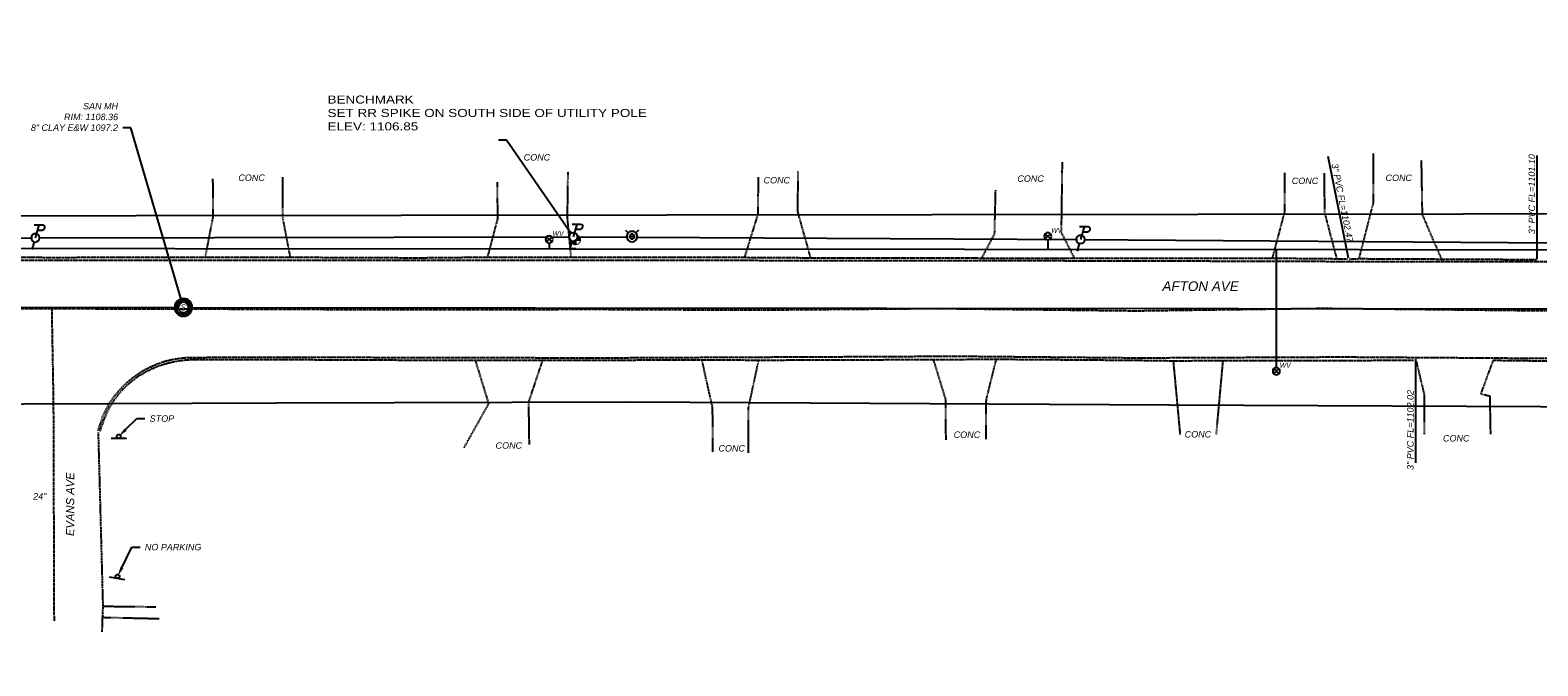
# Model space of a CAD drawing. Extents: x 193346 to 196005, y 288562 to 289022.
# Tile 7 of 12: x 195079 to 195454, y 288698 to 288856. Entities that reach past the tile are written whole.
import ezdxf
from ezdxf import colors
from ezdxf.entities.mleader import LeaderData, LeaderLine
from ezdxf.enums import TextEntityAlignment as Align
from ezdxf.math import Vec2, Vec3

# ---------------------------------------------------------------- set-up
doc = ezdxf.new("R2010")
doc.units = 0
doc.header["$MEASUREMENT"] = 0
for name, pattern in [('c_x-pv-crown', [0.060000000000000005, 0.035, -0.025]), ('c_x-pv-curb', [0.25, 0.2, -0.05]), ('c_x-pv-drive', [0.2, 0.15, -0.05]), ('c_x-pv-gen', [0.16999999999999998, 0.12, -0.05]), ('c_x-pv-walk', [0.2, 0.15, -0.05])]:
    doc.linetypes.add(name, pattern=pattern)
for name, color, linetype in [('C_P-SV-Bench', 7, 'Continuous'), ('C_P-SV-Symb-WO', 7, 'Continuous'), ('C_X-FE-Sign', 237, 'Continuous'), ('C_X-FE-Sign-Text', 237, 'Continuous'), ('C_X-PV-Crown', 252, 'c_x-pv-crown'), ('C_X-PV-Curb-Back', 251, 'c_x-pv-curb'), ('C_X-PV-Curb-Face', 252, 'c_x-pv-curb'), ('C_X-PV-Drive-Conc', 251, 'c_x-pv-drive'), ('C_X-PV-Gen-Asph', 252, 'c_x-pv-gen'), ('C_X-PV-Road-Name', 251, 'Continuous'), ('C_X-PV-Text', 251, 'Continuous'), ('C_X-PV-Walk-Conc', 251, 'c_x-pv-walk'), ('C_X-UT-Elec-Struc', 64, 'Continuous'), ('C_X-UT-Elec-Struc-WO', 7, 'Continuous'), ('C_X-UT-Gas-Line', 44, 'c_x-ut-gas-line-t'), ('C_X-UT-Misc-Line-OH', 94, 'c_x-ut-misc-line-oh-t'), ('C_X-UT-Misc-Struc-WO', 7, 'Continuous'), ('C_X-UT-San-Line', 34, 'c_x-ut-san-line-t'), ('C_X-UT-San-Struc', 34, 'Continuous'), ('C_X-UT-San-Struc-WO', 7, 'Continuous'), ('C_X-UT-San-Text', 34, 'Continuous'), ('C_X-UT-Stm-Line', 204, 'c_x-ut-stm-line-t'), ('C_X-UT-Stm-Text', 204, 'Continuous'), ('C_X-UT-Wat-Line', 154, 'c_x-ut-wat-line-t'), ('C_X-UT-Wat-Serv', 154, 'c_x-ut-wat-serv-t'), ('C_X-UT-Wat-Struc', 154, 'Continuous'), ('C_X-UT-Wat-Struc-WO', 7, 'Continuous'), ('C_X-VG-Points', 56, 'Continuous')]:
    doc.layers.add(name, color=color, linetype=linetype)
doc.styles.add('CT_P-Text', font='arial.ttf')
doc.styles.add('CT_X-Line', font='ariali.ttf')
doc.styles.add('CT_X-Symb-N', font='ARIALNI.TTF')
doc.styles.add('CT_X-Text', font='ariali.ttf')
doc.linetypes.add('c_x-ut-gas-line-t', pattern='A,0.625,-0.07,0.625,-0.07,["GAS",CT_X-Line,S=0.07,R=0,X=-0.025,Y=-0.034],-0.22', length=1.61)
doc.linetypes.add('c_x-ut-misc-line-oh-t', pattern='A,0.5,-0.07,0.5,-0.07,["UTIL-OH",CT_X-Line,S=0.07,R=0,X=-0.025,Y=-0.034],-0.4', length=1.54)
doc.linetypes.add('c_x-ut-san-line-t', pattern='A,0.625,-0.07,0.625,-0.07,["SAN",CT_X-Line,S=0.07,R=0,X=-0.025,Y=-0.034],-0.22', length=1.61)
doc.linetypes.add('c_x-ut-stm-line-t', pattern='A,0.625,-0.07,0.625,-0.07,["STM",CT_X-Line,S=0.07,R=0,X=-0.025,Y=-0.034],-0.22', length=1.61)
doc.linetypes.add('c_x-ut-wat-line-t', pattern='A,0.625,-0.07,0.625,-0.07,["WAT",CT_X-Line,S=0.07,R=0,X=-0.025,Y=-0.034],-0.23', length=1.62)
doc.linetypes.add('c_x-ut-wat-serv-t', pattern='A,0.2,-0.07,0.2,-0.07,["WS",CT_X-Line,S=0.07,R=0,X=-0.025,Y=-0.034],-0.17', length=0.71)

# ---------------------------------------------------------------- blocks, each defined once
blk = doc.blocks.new('C_X-FE-POST-SIGN')
blk.add_line((-0.09899491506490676, 0.02568449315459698), (0.09899491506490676, 0.02568449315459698))
blk.add_circle((0, -1.103284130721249e-15), 0.02568449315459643)
blk = doc.blocks.new('C_X-UT-POLE-COMB-PT')
blk.add_wipeout([(0.0007890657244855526, 0.05206151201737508), (0.008590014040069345, 0.051354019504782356), (0.017467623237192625, 0.0490500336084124), (0.02478300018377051, 0.045791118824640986), (0.03229896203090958, 0.04083871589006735), (0.03824962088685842, 0.03532690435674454), (0.043090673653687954, 0.029226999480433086), (0.047812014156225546, 0.020616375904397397), (0.05013752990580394, 0.01404463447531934), (0.05194561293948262, 0.003560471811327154), (0.05174995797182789, -0.005741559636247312), (0.049584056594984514, -0.015888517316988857), (0.046120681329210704, -0.02416415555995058), (0.041362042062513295, -0.03162601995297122), (0.03696832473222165, -0.03666560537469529), (0.02958298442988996, -0.04284706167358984), (0.02388628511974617, -0.04626520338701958), (0.01574190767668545, -0.04963079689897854), (0.006820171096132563, -0.05161888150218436), (-0.0022586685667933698, -0.05201847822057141), (-0.01045915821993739, -0.05100617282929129), (-0.020531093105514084, -0.047848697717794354), (-0.028959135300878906, -0.04327114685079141), (-0.034465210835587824, -0.039027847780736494), (-0.04096052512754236, -0.032144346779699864), (-0.04645912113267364, -0.023506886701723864), (-0.0497491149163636, -0.015363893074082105), (-0.05182142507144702, -0.00505604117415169), (-0.0516699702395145, 0.006421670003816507), (-0.04866044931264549, 0.018525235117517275), (-0.043604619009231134, 0.028454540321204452), (-0.03800536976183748, 0.035589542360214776), (-0.02966555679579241, 0.04278993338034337), (-0.02180336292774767, 0.04728252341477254), (-0.013795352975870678, 0.050206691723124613), (-0.007750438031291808, 0.051487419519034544)]).dxf.layer = 'C_X-UT-Misc-Struc-WO'
at = {"flags": 128}
blk.add_lwpolyline([(-0.05568750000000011, 6.819751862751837e-18, 0.9999999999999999), (0.05568750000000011, 0, 0.9999999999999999)], format="xyb", close=True, dxfattribs=at)
blk.add_lwpolyline([(0.02796404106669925, 0.1000276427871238), (0.0820729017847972, 0.1000276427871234, 0.2117236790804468), (0.1203854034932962, 0.1164458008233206, 0.6747694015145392), (0.1009181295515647, 0.1657007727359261), (-0.01303437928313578, 0.1657007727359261)], format="xyb", dxfattribs=at)
for points in [[(0.04696668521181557, 0.1657007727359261), (0, -1.387778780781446e-17)], [(-0.01637964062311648, -0.05322410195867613), (-0.04571854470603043, -0.1546193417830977)]]:
    blk.add_lwpolyline(points, dxfattribs=at)
blk = doc.blocks.new('C_X-UT-San-MH-48')
blk.add_wipeout([(-4.855265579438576e-06, 0.10813326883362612), (-0.028004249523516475, 0.10444707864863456), (-0.0540955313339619, 0.09363971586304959), (-0.07650062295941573, 0.07644768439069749), (-0.09369265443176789, 0.05404259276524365), (-0.10450001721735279, 0.027951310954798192), (-0.1081862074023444, -4.808330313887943e-05), (-0.10450001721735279, -0.028047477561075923), (-0.0936926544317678, -0.05413875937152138), (-0.07650062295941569, -0.0765438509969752), (-0.05409553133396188, -0.09373588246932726), (-0.028004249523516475, -0.10454324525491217), (-4.8552655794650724e-06, -0.1082294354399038), (0.027994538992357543, -0.10454324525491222), (0.05408582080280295, -0.0937358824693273), (0.0764909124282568, -0.07654385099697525), (0.09368294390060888, -0.05413875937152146), (0.10449030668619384, -0.028047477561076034), (0.10817649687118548, -4.808330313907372e-05), (0.10449030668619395, 0.027951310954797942), (0.09368294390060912, 0.05404259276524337), (0.07649091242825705, 0.07644768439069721), (0.05408582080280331, 0.09363971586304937), (0.027994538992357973, 0.1044470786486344)]).dxf.layer = 'C_X-UT-San-Struc-WO'
at = {"flags": 128}
for points in [[(-0.1126826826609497, -2.252522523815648e-05, 0.9997732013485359), (0.1126729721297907, -2.252522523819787e-05, 0.9997732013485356)], [(-0.09014711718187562, -2.763684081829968e-05, 0.9997732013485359), (0.09013740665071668, -2.763684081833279e-05, 0.9997732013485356)], [(0.06561409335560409, -5.125797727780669e-05, 0.9999999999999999), (-0.0656359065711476, -5.125797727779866e-05, 0.9999999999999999)]]:
    blk.add_lwpolyline(points, format="xyb", close=True, dxfattribs=at)
at = {"style": 'CT_X-Symb-N'}
blk.add_text('S', height=0.08, dxfattribs=at).set_placement((-0.003036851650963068, -5.125797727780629e-05), align=Align.MIDDLE_CENTER)
blk = doc.blocks.new('C_P-SV-BM-Set')
blk.add_wipeout([(0.000844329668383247, 0.0557077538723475), (0.009191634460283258, 0.05495071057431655), (0.01869100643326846, 0.05248535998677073), (0.026518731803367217, 0.048998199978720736), (0.034561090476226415, 0.04369894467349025), (0.04092851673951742, 0.03780110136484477), (0.04610862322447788, 0.03127397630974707), (0.05116063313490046, 0.022060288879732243), (0.05364902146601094, 0.01502828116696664), (0.05558373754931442, 0.0038098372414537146), (0.05537437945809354, -0.006143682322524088), (0.05305678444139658, -0.017001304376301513), (0.04935084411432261, -0.02585654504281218), (0.04425892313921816, -0.03384101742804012), (0.03955748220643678, -0.03923356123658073), (0.031654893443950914, -0.04584794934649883), (0.02555921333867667, -0.049505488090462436), (0.016844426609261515, -0.05310679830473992), (0.007297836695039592, -0.055234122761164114), (-0.002416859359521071, -0.055661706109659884), (-0.011191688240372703, -0.05457850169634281), (-0.021969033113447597, -0.051199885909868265), (-0.030987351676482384, -0.04630173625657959), (-0.036879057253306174, -0.04176124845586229), (-0.04382928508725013, -0.0343956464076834), (-0.04971298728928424, -0.025153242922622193), (-0.0532334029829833, -0.016439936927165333), (-0.05545085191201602, -0.005410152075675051), (-0.0552887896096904, 0.00687142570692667), (-0.05206849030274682, 0.019822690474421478), (-0.046658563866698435, 0.03044741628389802), (-0.040667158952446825, 0.03808213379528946), (-0.0317432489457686, 0.04578681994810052), (-0.023330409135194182, 0.050594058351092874), (-0.014761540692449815, 0.05372302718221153), (-0.008293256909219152, 0.05509345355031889)]).dxf.layer = 'C_P-SV-Symb-WO'
h = blk.add_hatch(color=256)
h.dxf.hatch_style = 1
h.paths.add_polyline_path([(0, -0.0004309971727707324), (0.06071262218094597, -0.0004309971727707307, 0.001774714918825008), (0.06071415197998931, 0, 0.4142135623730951), (0, 0.06071415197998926)])
h.paths.add_polyline_path([(0, -0.0004309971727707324), (-0.06071262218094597, -0.0004309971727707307, 0.4121358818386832), (0, -0.06071415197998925)])
for p, q in [((0, 0.06071415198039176), (0, -0.06068772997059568)), ((-0.06071262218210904, -0.0004309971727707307), (0.06078036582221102, -0.0004309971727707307))]:
    blk.add_line(p, q)
at = {"const_width": 0.012, "flags": 128}
blk.add_lwpolyline([(-0.06171264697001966, -0.0004309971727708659, 1.007008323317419), (0.06171264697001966, -0.0004309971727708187, 1.007008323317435)], format="xyb", close=True, dxfattribs=at)
blk = doc.blocks.new('C_X-UT-Wat-Valve-T')
blk.add_wipeout([(5.684355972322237e-13, 0.046085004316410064), (-0.011927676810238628, 0.044514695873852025), (-0.023042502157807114, 0.03991078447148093), (-0.0325870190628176, 0.03258701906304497), (-0.039910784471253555, 0.023042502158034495), (-0.04451469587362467, 0.011927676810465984), (-0.04608500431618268, -3.410743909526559e-13), (-0.04451469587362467, -0.011927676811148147), (-0.03991078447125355, -0.023042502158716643), (-0.03258701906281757, -0.03258701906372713), (-0.023042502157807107, -0.03991078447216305), (-0.011927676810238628, -0.04451469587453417), (5.684243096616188e-13, -0.04608500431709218), (0.011927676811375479, -0.04451469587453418), (0.023042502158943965, -0.03991078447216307), (0.032587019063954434, -0.03258701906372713), (0.03991078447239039, -0.023042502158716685), (0.04451469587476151, -0.011927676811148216), (0.04608500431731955, -3.411576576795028e-13), (0.044514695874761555, 0.011927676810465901), (0.03991078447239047, 0.023042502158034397), (0.03258701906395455, 0.03258701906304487), (0.02304250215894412, 0.039910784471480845), (0.011927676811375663, 0.044514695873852)]).dxf.layer = 'C_X-UT-Wat-Struc-WO'
for p, q in [((-0.03608454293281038, -0.03608454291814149), (0.03608454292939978, 0.03608454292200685)), ((0.03608454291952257, -0.03608454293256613), (-0.03608454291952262, 0.03608454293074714))]:
    blk.add_line(p, q)
at = {"flags": 128}
blk.add_lwpolyline([(0.05103124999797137, -3.410596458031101e-13, 0.9999999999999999), (-0.05103124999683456, -3.410533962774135e-13, 0.9999999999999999)], format="xyb", close=True, dxfattribs=at)
at = {"insert": (0.04735822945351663, 0.1178278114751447), "char_height": 0.07, "width": 0.07784075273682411, "attachment_point": 1, "style": 'CT_X-Symb-N', "bg_fill": 3, "box_fill_scale": 1.1, "bg_fill_color": 256, "bg_fill_transparency": 0}
blk.add_mtext('WV', dxfattribs=at)
blk = doc.blocks.new('C_X-UT-POLE-COMB-PTL')
blk.add_wipeout([(0.0007890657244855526, 0.05206151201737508), (0.008590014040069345, 0.051354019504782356), (0.017467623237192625, 0.0490500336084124), (0.02478300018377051, 0.045791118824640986), (0.03229896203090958, 0.04083871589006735), (0.03824962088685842, 0.03532690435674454), (0.043090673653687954, 0.029226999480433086), (0.047812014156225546, 0.020616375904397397), (0.05013752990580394, 0.01404463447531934), (0.05194561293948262, 0.003560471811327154), (0.05174995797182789, -0.005741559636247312), (0.049584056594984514, -0.015888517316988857), (0.046120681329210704, -0.02416415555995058), (0.041362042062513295, -0.03162601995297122), (0.03696832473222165, -0.03666560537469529), (0.02958298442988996, -0.04284706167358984), (0.02388628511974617, -0.04626520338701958), (0.01574190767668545, -0.04963079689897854), (0.006820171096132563, -0.05161888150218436), (-0.0022586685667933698, -0.05201847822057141), (-0.01045915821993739, -0.05100617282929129), (-0.020531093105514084, -0.047848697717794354), (-0.028959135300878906, -0.04327114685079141), (-0.034465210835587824, -0.039027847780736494), (-0.04096052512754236, -0.032144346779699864), (-0.04645912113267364, -0.023506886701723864), (-0.0497491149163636, -0.015363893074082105), (-0.05182142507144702, -0.00505604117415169), (-0.0516699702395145, 0.006421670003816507), (-0.04866044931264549, 0.018525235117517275), (-0.043604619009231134, 0.028454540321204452), (-0.03800536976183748, 0.035589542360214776), (-0.02966555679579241, 0.04278993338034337), (-0.02180336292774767, 0.04728252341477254), (-0.013795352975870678, 0.050206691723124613), (-0.007750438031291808, 0.051487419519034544)]).dxf.layer = 'C_X-UT-Elec-Struc-WO'
at = {"flags": 128}
blk.add_lwpolyline([(-0.05568750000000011, 6.819751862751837e-18, 0.9999999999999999), (0.05568750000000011, 0, 0.9999999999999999)], format="xyb", close=True, dxfattribs=at)
blk.add_lwpolyline([(0.02796404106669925, 0.1000276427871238), (0.0820729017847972, 0.1000276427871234, 0.2117236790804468), (0.1203854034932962, 0.1164458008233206, 0.6747694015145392), (0.1009181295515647, 0.1657007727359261), (-0.01303437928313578, 0.1657007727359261)], format="xyb", dxfattribs=at)
for points in [[(0.04696668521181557, 0.1657007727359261), (0, -1.387778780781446e-17)], [(-0.01637964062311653, -0.05322410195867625), (-0.04571854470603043, -0.1546193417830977), (0.03945575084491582, -0.1546193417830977)]]:
    blk.add_lwpolyline(points, dxfattribs=at)
blk = doc.blocks.new('C_X-UT-Wat-Hyd-Fire')
blk.add_wipeout([(0.00046267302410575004, 0.0599862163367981), (0.011894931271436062, 0.058796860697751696), (0.023973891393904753, 0.054989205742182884), (0.03268340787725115, 0.050302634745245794), (0.04243370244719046, 0.04240213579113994), (0.050183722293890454, 0.03286569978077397), (0.05606558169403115, 0.021335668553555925), (0.058601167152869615, 0.012824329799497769), (0.05998625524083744, 0.0004575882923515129), (0.057813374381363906, -0.016005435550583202), (0.051910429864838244, -0.03006438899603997), (0.04451975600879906, -0.04020636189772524), (0.0360348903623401, -0.047958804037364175), (0.02481710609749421, -0.05461383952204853), (0.01381132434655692, -0.0583764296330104), (0.002903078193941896, -0.059917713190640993), (-0.0069999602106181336, -0.05957819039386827), (-0.01989989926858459, -0.05659111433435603), (-0.031099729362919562, -0.05129685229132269), (-0.04087155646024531, -0.04390986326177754), (-0.04913136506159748, -0.03441902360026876), (-0.05589890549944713, -0.021768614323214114), (-0.05957437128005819, -0.0070323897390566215), (-0.05968603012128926, 0.006011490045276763), (-0.05691280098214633, 0.01896030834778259), (-0.05227042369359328, 0.029434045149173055), (-0.04477138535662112, 0.03992597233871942), (-0.03519536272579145, 0.04857825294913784), (-0.024645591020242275, 0.05469145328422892), (-0.014229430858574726, 0.058275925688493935), (-0.006964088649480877, 0.059582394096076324)]).dxf.layer = 'C_X-UT-Wat-Struc-WO'
at = {"linetype": 'Continuous', "flags": 128}
for points in [[(0.06540000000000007, -1.010890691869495e-18, 1), (-0.06539999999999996, 2.915504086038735e-17, 1)], [(0.0288270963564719, 1.191777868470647e-17, 0.9999999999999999), (-0.02882709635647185, 1.544807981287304e-17, 0.9999999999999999)]]:
    blk.add_lwpolyline(points, format="xyb", close=True, dxfattribs=at)
at = {"flags": 128}
for points in [[(0.07848885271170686, 0.07848885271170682), (0.04624478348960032, 0.04624478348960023)], [(0.07848885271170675, -0.07848885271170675), (0.04624478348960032, -0.04624478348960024)]]:
    blk.add_lwpolyline(points, dxfattribs=at)
at = {"linetype": 'Continuous'}
blk.add_circle((5.551115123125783e-17, 0), 0.00299999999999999, dxfattribs=at)

msp = doc.modelspace()

# ---------------------------------------------------------------- linework, layer by layer
at = {"layer": 'C_X-PV-Crown', "elevation": 1108.681, "flags": 128}
msp.add_lwpolyline([(195085.25471, 288709.64537), (195085.0748999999, 288764.2058100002), (195084.6716, 288787.1482600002)], dxfattribs=at)
at = {"layer": 'C_X-PV-Curb-Back', "flags": 128}
for points, elevation in [([(195407.0339199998, 288799.5213000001), (195409.5057600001, 288799.6336699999), (195453.5748999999, 288799.4166999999)], 1102.709), ([(195442.7987099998, 288774.3969700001), (195454.27899, 288774.26009), (195482.2318099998, 288774.0171500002), (195496.8473899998, 288774.09247), (195539.2653199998, 288774.06128), (195540.6415800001, 288774.12366), (195559.15692, 288773.96117)], 1101.71)]:
    msp.add_lwpolyline(points, dxfattribs=dict(at, elevation=elevation))
at = {"layer": 'C_X-PV-Drive-Conc', "flags": 128}
for points, elevation in [([(195409.5057600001, 288799.6336699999), (195413.0431400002, 288813.3293900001), (195413.1036399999, 288825.7785200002)], 1102.576), ([(195430.3756849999, 288798.9491700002), (195430.024976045, 288799.5326456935), (195425.2538332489, 288810.5585766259), (195425.019301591, 288824.1172727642)], 1110.776), ([(195122.7895499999, 288799.97487), (195124.6997500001, 288809.8733399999), (195124.6788900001, 288819.5728500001)], 1108.026), ([(195143.9177899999, 288799.9872300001), (195142.0258399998, 288809.86772), (195142.02226, 288819.8676200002)], 1107.658), ([(195256.8229100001, 288799.9587900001), (195260.1431700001, 288810.6404200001), (195260.2533100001, 288819.8439500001)], 1105.683), ([(195273.2142400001, 288799.8539399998), (195269.9960500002, 288811.39738), (195270.1329999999, 288821.35996)], 1105.41), ([(195388.0021899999, 288799.7617000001), (195391.04312, 288811.2582700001), (195391.0584999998, 288820.9750700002)], 1103.013), ([(195403.99762, 288799.61356), (195400.9862199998, 288811.0864900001), (195400.8866300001, 288820.8762599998)], 1102.798), ([(195192.95744, 288800.0162800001), (195195.4726800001, 288809.5611800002), (195195.35476, 288818.66237)], 1106.681), ([(195315.7659299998, 288799.7759400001), (195318.93114, 288805.7883000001), (195319.1973000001, 288816.7250100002)], 1104.434), ([(195189.82711, 288774.4427899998), (195193.14934, 288763.6028300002), (195187.0132400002, 288752.6711299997)], 1106.84), ([(195206.5658100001, 288774.4478000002), (195203.0746399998, 288763.9937399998), (195203.2307799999, 288753.4877499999)], 1106.618), ([(195246.1015499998, 288774.5214499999), (195248.7660699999, 288762.6090700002), (195248.8136399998, 288751.5319499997)], 1105.957), ([(195260.23948, 288774.4331700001), (195257.7101500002, 288762.71679), (195257.7197799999, 288751.4117299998)], 1105.86), ([(195303.66763, 288774.5799199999), (195306.7060799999, 288764.6763300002), (195306.7690699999, 288754.6384100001)], 1104.957), ([(195319.27464, 288774.6577599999), (195316.7849900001, 288764.5777699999), (195316.7615100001, 288754.72848)], 1104.77), ([(195375.6337299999, 288774.3289600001), (195373.9553999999, 288755.90276)], 1103.511), ([(195442.7987099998, 288774.3969700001), (195439.7413300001, 288766.10519), (195441.9655900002, 288765.5246899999), (195442.14084, 288755.9397999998)], 1101.71), ([(195363.3054300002, 288774.26688), (195364.9981300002, 288755.9308000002)], 1103.881), ([(195423.6998399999, 288774.1647199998), (195425.6396599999, 288765.9709299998), (195425.6508999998, 288756.0501100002)], 1102.239)]:
    msp.add_lwpolyline(points, dxfattribs=dict(at, elevation=elevation))
at = {"layer": 'C_X-PV-Gen-Asph', "elevation": 1108.511, "flags": 128}
msp.add_lwpolyline([(195097.1549, 288706.90332), (195097.2490300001, 288710.5536400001), (195097.3810700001, 288713.30106), (195096.2233899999, 288756.4276200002)], dxfattribs=at)
at = {"layer": 'C_X-PV-Walk-Conc', "flags": 128}
for points, elevation in [([(195097.3810700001, 288713.30106), (195110.4869900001, 288713.1632699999)], 1108.513), ([(195097.2490300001, 288710.5536400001), (195111.2878, 288710.2276400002)], 1108.517)]:
    msp.add_lwpolyline(points, dxfattribs=dict(at, elevation=elevation))
at = {"layer": 'C_X-UT-Gas-Line', "flags": 128}
for points in [[(193872.9813600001, 288811.1106599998), (194024.7155499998, 288811.9357799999), (194150.4412199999, 288811.3118199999), (194253.6577099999, 288811.8770599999), (194370.59448, 288811.1209), (194544.7080800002, 288810.4863800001), (194721.0413799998, 288810.0355199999), (194834.53192, 288810.07271), (194973.5877700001, 288810.1608899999), (195633.2283063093, 288811.0373680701), (195647.0287819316, 288805.64517273)], [(193892.0732399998, 288745.8437700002), (193892.0440099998, 288761.9389300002), (193898.7453600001, 288770.7106599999), (193940.4975399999, 288770.4015000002), (194025.3635100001, 288770.8173400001), (194150.4538599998, 288770.22059), (194259.5597000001, 288767.4290299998), (194617.7891199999, 288765.21685), (194719.0065700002, 288763.6208000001), (194831.9516099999, 288764.4086000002), (194999.9391899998, 288764.7918799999), (195056.5630100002, 288763.4963799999), (195140.4280400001, 288763.7924500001), (195228.23434, 288764.0676699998), (195362.4066499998, 288763.3073200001), (195639.0843930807, 288762.04480473), (195663.499387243, 288762.3909391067), (195825.8685754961, 288763.5788636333)]]:
    msp.add_lwpolyline(points, dxfattribs=at)
at = {"layer": 'C_X-UT-Misc-Line-OH', "flags": 128}
msp.add_lwpolyline([(193923.3581, 288805.54353), (194046.34045, 288805.0431), (194176.65744, 288805.29294), (194301.68098, 288805.42249), (194427.93863, 288805.68405), (194555.09932, 288805.12531), (194692.89235, 288804.52249), (194827.27867, 288804.29062), (194956.77096, 288803.45494), (195080.5061, 288804.8016799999), (195214.20519, 288805.03551), (195340.27471, 288804.41586), (195470.15505, 288803.45803), (195595.33615, 288803.7000899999)], dxfattribs=at)
at = {"layer": 'C_X-UT-San-Line', "flags": 128}
msp.add_lwpolyline([(193518.03533, 288803.41381), (193898.19877, 288788.66575), (194217.38638, 288787.03252), (194516.92292, 288788.02443), (194817.37464, 288787.63751), (195117.33613, 288787.5311), (195466.96792, 288787.1471599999), (195799.04973, 288796.77017)], dxfattribs=at)
at = {"layer": 'C_X-UT-Stm-Line'}
for p, q in [((195401.7478553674, 288825.1131762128, 1102.473), (195406.76765, 288799.86371, 1102.473)), ((195453.70276, 288825.2286882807, 1101.099), (195453.70276, 288799.48507, 1101.099)), ((195423.5142, 288774.65607, 1102.017), (195423.5142, 288748.9124517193, 1102.017))]:
    msp.add_line(p, q, dxfattribs=at)
at = {"layer": 'C_X-UT-Wat-Line', "flags": 128}
msp.add_lwpolyline([(193741.3231392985, 288803.3139056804), (195802.0730191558, 288801.6066614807)], dxfattribs=at)
at = {"layer": 'C_X-UT-Wat-Serv'}
for p, q in [((195208.23669, 288804.4091999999), (195208.2347757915, 288802.098631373)), ((195332.1382, 288805.18045), (195332.1355618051, 288801.9959848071)), ((195388.93715, 288771.6821299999), (195388.9622247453, 288801.9489063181))]:
    msp.add_line(p, q, dxfattribs=at)

# ---------------------------------------------------------------- block references
at = {"layer": 'C_X-FE-Sign'}
for p, xscale, yscale, zscale, rotation in [((195101.26217, 288755.47645), 19.4669989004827, 19.4669989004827, 19.4669989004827, 180), ((195100.95569, 288720.69828), 19.46699890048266, 19.46699890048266, 19.46699890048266, 169.5043627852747)]:
    msp.add_blockref('C_X-FE-POST-SIGN', p, dxfattribs=dict(at, xscale=xscale, yscale=yscale, zscale=zscale, rotation=rotation))

# ---------------------------------------------------------------- texts
at = {"layer": 'C_X-PV-Road-Name', "style": 'CT_X-Text'}
for s, height, rotation, p in [('AFTON AVE', 2.4, 359.9525328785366, (195370.1177708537, 288790.8647190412)), ('EVANS AVE', 2, 89.95253287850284, (195090.784406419, 288738.6417161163))]:
    msp.add_text(s, height=height, rotation=rotation, dxfattribs=at).set_placement(p, align=Align.BOTTOM_CENTER)
at = {"layer": 'C_X-PV-Text', "style": 'CT_X-Text'}
for p in [(195205.1844017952, 288824.7951989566), (195134.2691466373, 288819.727136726), (195264.8059161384, 288819.1080696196), (195327.8635534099, 288819.50903442), (195396.0620752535, 288818.9475877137), (195419.370908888, 288819.6955878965), (195312.0472789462, 288755.9045450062), (195369.4485565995, 288756.0022486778), (195433.6384464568, 288755.0105748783), (195198.1939839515, 288753.2247098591), (195253.5880539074, 288752.5146894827)]:
    msp.add_text('CONC', height=1.6, dxfattribs=at).set_placement(p, align=Align.MIDDLE)
at = {"layer": 'C_X-UT-Stm-Text', "style": 'CT_X-Text'}
for s, rotation, p in [('3" PVC FL=1101.10', 90, (195453.70276, 288815.6485290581, 2213.065)), ('3" PVC FL=1102.47', 281.2442449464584, (195404.1092168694, 288813.2355752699, 2214.438999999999)), ('3" PVC FL=1102.02', 90, (195423.5141999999, 288757.081007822, 2213.983))]:
    msp.add_text(s, height=1.6, rotation=rotation, dxfattribs=at).set_placement(p, align=Align.BOTTOM_CENTER)
at = {"layer": 'C_X-VG-Points', "insert": (195079.9871479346, 288740.5997899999), "char_height": 1.6, "attachment_point": 4, "style": 'CT_X-Text'}
msp.add_mtext('{\\C256;24" }', dxfattribs=at)

# ---------------------------------------------------------------- leaders
at = {"layer": 'C_P-SV-Bench'}
ml = msp.add_multileader_mtext('Standard', dxfattribs=at)
ml.set_content('{\\W1.2;BENCHMARK\\PSET RR SPIKE ON SOUTH SIDE OF UTILITY POLE\\PELEV: 1106.85}', color=256, style='CT_P-Text')
ml.set_leader_properties(color=256)
ml.build(insert=Vec2(0, 0))
ml.multileader.update_dxf_attribs({"has_text_frame": 1, "text_right_attachment_type": 3, "dogleg_length": 0.1, "arrow_head_size": 2.4, "scale": 20})
ctx = ml.context
ctx.base_point, ctx.scale, ctx.char_height, ctx.arrow_head_size, ctx.landing_gap_size, ctx.plane_origin = Vec3(195151.9401225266, 288839.1299633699), 20, 2, 2.4, 1.2, Vec3(195214.76143, 288804.34515)
ctx.right_attachment = 3
notes = []
notes.append((ctx, [(0, (1, 1, 0), (195197.649263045, 288829.016730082), (-1, 0), 2, [(0, [(195214.76143, 288804.34515)], 0, [])])]))
ctx.mtext.insert, ctx.mtext.width, ctx.mtext.flow_direction = Vec3(195153.1401225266, 288840.1470165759), 42.5806323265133, 5
ml = msp.add_multileader_mtext('Standard', dxfattribs=at)
ml.set_content('{\\W1.2;BENCHMARK\\PSET SOUTH BOLT ON TOP FLANGE OF HYDRANT\\PELEV: 1112.23}', color=256, style='CT_P-Text')
ml.set_leader_properties(color=256)
ml.build(insert=Vec2(0, 0))
ml.multileader.update_dxf_attribs({"has_text_frame": 1, "text_right_attachment_type": 3, "dogleg_length": 0.1, "arrow_head_size": 2.4, "scale": 20})
ctx = ml.context
ctx.base_point, ctx.scale, ctx.char_height, ctx.arrow_head_size, ctx.landing_gap_size, ctx.plane_origin = Vec3(194461.2479854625, 288836.8660780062), 20, 2, 2.4, 1.2, Vec3(194524.9051, 288806.54642)
ctx.right_attachment = 3
notes.append((ctx, [(0, (1, 1, 0), (194508.0114233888, 288826.7528447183), (-1, 0), 2, [(0, [(194524.9051, 288806.54642)], 0, [])])]))
ctx.mtext.insert, ctx.mtext.width, ctx.mtext.flow_direction = Vec3(194462.4479854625, 288837.8838133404), 46.17842994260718, 5
at = {"layer": 'C_X-FE-Sign-Text'}
ml = msp.add_multileader_mtext('Standard', dxfattribs=at)
ml.set_content('STOP', color=256, style='CT_X-Text')
ml.set_leader_properties(color=256)
ml.build(insert=Vec2(0, 0))
ml.multileader.update_dxf_attribs({"text_right_attachment_type": 3, "dogleg_length": 0.1, "arrow_head_size": 2.4, "scale": 20})
ctx = ml.context
ctx.base_point, ctx.scale, ctx.char_height, ctx.arrow_head_size, ctx.landing_gap_size, ctx.plane_origin = Vec3(195107.7467980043, 288759.9014126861), 20, 1.6, 2.4, 1.2, Vec3(195101.26217, 288755.47645)
ctx.right_attachment = 3
notes.append((ctx, [(0, (1, 1, 0), (195105.7467980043, 288759.9014126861), (1, 0), 2, [(0, [(195101.26217, 288755.47645)], 0, [])])]))
ctx.mtext.insert, ctx.mtext.flow_direction = Vec3(195108.9467980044, 288760.7150552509), 5
ml = msp.add_multileader_mtext('Standard', dxfattribs=at)
ml.set_content('NO PARKING', color=256, style='CT_X-Text')
ml.set_leader_properties(color=256)
ml.build(insert=Vec2(0, 0))
ml.multileader.update_dxf_attribs({"text_right_attachment_type": 3, "dogleg_length": 0.1, "arrow_head_size": 2.4, "scale": 20})
ctx = ml.context
ctx.base_point, ctx.scale, ctx.char_height, ctx.arrow_head_size, ctx.landing_gap_size, ctx.plane_origin = Vec3(195106.548099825, 288727.9737032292), 20, 1.6, 2.4, 1.2, Vec3(195102.4304816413, 288721.1971138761)
ctx.right_attachment = 3
notes.append((ctx, [(0, (1, 1, 0), (195104.548099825, 288727.9737032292), (1, 0), 2, [(0, [(195100.95569, 288720.69828)], 0, [])])]))
ctx.mtext.insert, ctx.mtext.flow_direction = Vec3(195107.748099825, 288728.787345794), 5
at = {"layer": 'C_X-UT-San-Text'}
ml = msp.add_multileader_mtext('Standard', dxfattribs=at)
ml.set_content('SAN MH\\PRIM: 1108.36\\P8" CLAY E&W 1097.2', color=256, style='CT_X-Text')
ml.set_leader_properties(color=256)
ml.build(insert=Vec2(0, 0))
ml.multileader.update_dxf_attribs({"text_right_attachment_type": 3, "dogleg_length": 0.1, "arrow_head_size": 2.4, "scale": 20})
ctx = ml.context
ctx.base_point, ctx.scale, ctx.char_height, ctx.arrow_head_size, ctx.landing_gap_size, ctx.plane_origin = Vec3(195078.3711246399, 288837.4745178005), 20, 1.6, 2.4, 1.2, Vec3(195117.3360351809, 288787.5301609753)
ctx.right_attachment, ctx.text_align_type = 3, 2
notes.append((ctx, [(1, (1, 1, 0), (195104.2838122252, 288832.0800657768), (-1, 0), 2, [(0, [(195117.3360351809, 288787.5301609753)], 0, [])])]))
ctx.mtext.insert, ctx.mtext.alignment, ctx.mtext.flow_direction = Vec3(195101.0838122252, 288838.2936173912), 3, 5
at = {"layer": 'C_X-UT-Stm-Text'}
ml = msp.add_multileader_mtext('Standard', dxfattribs=at)
ml.set_content('STM CB\\PRIM: 1090.56\\P12" RCP N&S 1087.7 (TO DEBRIS)\\P12" CMP SW 1087.7', color=256, style='CT_X-Text')
ml.set_leader_properties(color=256)
ml.build(insert=Vec2(0, 0))
ml.multileader.update_dxf_attribs({"text_right_attachment_type": 3, "dogleg_length": 0.1, "arrow_head_size": 2.4, "scale": 20})
ctx = ml.context
ctx.base_point, ctx.scale, ctx.char_height, ctx.arrow_head_size, ctx.landing_gap_size, ctx.plane_origin = Vec3(195741.9666081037, 288855.5312389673), 20, 1.6, 2.4, 1.2, Vec3(195788.2948, 288829.99815)
ctx.right_attachment, ctx.text_align_type = 3, 2
notes.append((ctx, [(1, (1, 1, 0), (195767.4176312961, 288844.7488833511), (-1, 0), 2, [(0, [(195788.2948, 288829.99815)], 0, [])])]))
ctx.mtext.insert, ctx.mtext.width, ctx.mtext.defined_height, ctx.mtext.alignment, ctx.mtext.flow_direction = Vec3(195764.2176312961, 288856.3454272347), 25.06836699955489, 10.30507405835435, 3, 5
ml = msp.add_multileader_mtext('Standard', dxfattribs=at)
ml.set_content('STM CI (DBL)\\PRIM: 1091.22\\PFULL OF DEBRIS NO VISIBLE PIPES', color=256, style='CT_X-Text')
ml.set_leader_properties(color=256)
ml.build(insert=Vec2(0, 0))
ml.multileader.update_dxf_attribs({"text_right_attachment_type": 3, "dogleg_length": 0.1, "arrow_head_size": 2.4, "scale": 20})
ctx = ml.context
ctx.base_point, ctx.scale, ctx.char_height, ctx.arrow_head_size, ctx.landing_gap_size, ctx.plane_origin = Vec3(195761.8277830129, 288706.5865047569), 20, 1.6, 2.4, 1.2, Vec3(195799.27489, 288711.6206199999)
ctx.right_attachment, ctx.text_align_type = 3, 2
notes.append((ctx, [(1, (1, 1, 0), (195785.7562959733, 288698.4981009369), (-1, 0), 2, [(0, [(195799.27489, 288711.6206199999)], 0, [])])]))
ctx.mtext.insert, ctx.mtext.width, ctx.mtext.alignment, ctx.mtext.flow_direction = Vec3(195782.5562959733, 288707.4001473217), 20.82126366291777, 3, 5
for ctx, leaders in notes:
    for number, flags, end, landing, length, lines in leaders:
        leader = LeaderData()
        leader.index, (leader.has_last_leader_line, leader.has_dogleg_vector, leader.attachment_direction) = number, flags
        leader.last_leader_point, leader.dogleg_vector, leader.dogleg_length = Vec3(end), Vec3(landing), length
        for number, points, colour, breaks in lines:
            line = LeaderLine()
            line.index, line.vertices, line.color, line.breaks = number, Vec3.list(points), colors.encode_raw_color(colour), breaks
            leader.lines.append(line)
        ctx.leaders.append(leader)

# ---------------------------------------------------------------- next in the draw order: block references
at = {"layer": 'C_P-SV-Bench', "xscale": 20.11420065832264, "yscale": 20.11420065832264, "zscale": 20.11420065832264}
msp.add_blockref('C_P-SV-BM-Set', (195214.76143, 288804.34515), dxfattribs=at)
at = {"layer": 'C_X-UT-Elec-Struc', "xscale": 18.73126203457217, "yscale": 18.73126203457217, "zscale": 18.73126203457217}
for p in [(195080.5061, 288804.8016799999), (195340.27471, 288804.41586)]:
    msp.add_blockref('C_X-UT-POLE-COMB-PT', p, dxfattribs=at)
at = {"layer": 'C_X-UT-San-Struc', "xscale": 19.52912228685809, "yscale": 19.52912228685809, "zscale": 19.52912228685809, "rotation": 8.537736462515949e-07}
msp.add_blockref('C_X-UT-San-MH-48', (195117.33613, 288787.5311), dxfattribs=at)
at = {"layer": 'C_X-UT-Wat-Struc', "xscale": 20.38506035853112, "yscale": 20.38506035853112, "zscale": 20.38506035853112, "rotation": 90}
msp.add_blockref('C_X-UT-Wat-Hyd-Fire', (195228.81547, 288805.12771), dxfattribs=at)
at = {"layer": 'C_X-UT-Wat-Struc', "xscale": 17.76629559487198, "yscale": 17.76629559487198, "zscale": 17.76629559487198}
for p in [(195332.1382, 288805.18045), (195388.93715, 288771.6821299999)]:
    msp.add_blockref('C_X-UT-Wat-Valve-T', p, dxfattribs=at)

# ---------------------------------------------------------------- next in the draw order: linework, layer by layer
at = {"layer": 'C_X-PV-Crown', "elevation": 1091.338, "flags": 128}
msp.add_lwpolyline([(195817.36013, 288787.5928299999), (195728.59636, 288786.33565), (195683.12708, 288786.25501), (195635.67551, 288786.5384899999), (195590.26658, 288786.24077), (195540.88984, 288786.3366599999), (195496.30085, 288786.51709), (195451.24483, 288786.67755), (195400.59061, 288787.2306), (195354.04688, 288786.59824), (195304.58188, 288787.1776299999), (195258.53387, 288786.79562), (195219.01537, 288786.97513), (195174.97464, 288786.87637), (195129.70928, 288787.03653), (195084.6716, 288787.1482600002), (195044.75145, 288787.1676899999), (194998.84679, 288787.16472), (194950.22397, 288787.23116), (194906.01071, 288787.1927), (194858.31907, 288787.38157), (194811.78713, 288787.36424), (194765.01748, 288787.1722099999), (194720.69787, 288787.0872299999), (194677.80404, 288787.3561099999), (194631.1713, 288787.25134), (194582.64102, 288787.67901), (194537.3146, 288787.69195), (194493.4219, 288787.46333), (194451.2087, 288787.64921), (194404.60605, 288787.53164), (194354.48736, 288787.19825), (194305.74227, 288787.52287), (194269.43457, 288787.37333), (194213.80532, 288787.64447), (194176.47115, 288787.79799), (194132.78638, 288787.7532299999), (194092.50827, 288787.94954), (194040.95568, 288788.02052), (193992.32082, 288787.86899), (193943.58746, 288788.16829), (193876.7801199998, 288787.5746299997), (193826.57391, 288787.91805)], dxfattribs=at)
at = {"layer": 'C_X-PV-Curb-Back', "elevation": 1112.142, "flags": 128}
msp.add_lwpolyline([(194795.1075999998, 288800.0149599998), (194801.3805999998, 288799.9543300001), (194823.9257299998, 288799.9715299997), (194862.7302199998, 288799.8982100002), (194879.3935599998, 288799.9547999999), (194906.2457599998, 288800.1084500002), (194933.9366600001, 288799.9135699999), (194948.3972299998, 288800.1273400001), (194993.0282700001, 288799.8017600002), (195000.0803200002, 288799.8267999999), (195015.1920099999, 288799.9426099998), (195045.38246, 288799.8909800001), (195057.3168700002, 288799.8759900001), (195073.5926899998, 288799.9846200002), (195083.62579, 288799.94997), (195122.7895499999, 288799.97487), (195143.9177899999, 288799.9872300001), (195175.66139, 288799.8505500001), (195192.95744, 288800.0162800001), (195213.7025299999, 288799.9646800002), (195256.8229100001, 288799.9587900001), (195273.2142400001, 288799.8539399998), (195310.2327899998, 288799.84516), (195315.7659299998, 288799.7759400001), (195338.8234799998, 288799.7077699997), (195354.4830899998, 288799.7740500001), (195388.0021899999, 288799.7617000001), (195403.99762, 288799.61356), (195406.5998499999, 288799.6064300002)], dxfattribs=at)
at = {"layer": 'C_X-PV-Curb-Back', "elevation": 1108.283, "flags": 128}
msp.add_lwpolyline([(195096.60776, 288756.73899), (195097.7490499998, 288759.9847999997, -0.2179081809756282), (195111.409, 288773.0696, -0.08126213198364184), (195120.0510100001, 288774.57638), (195129.6569099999, 288774.6203999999), (195173.85555, 288774.4406900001), (195189.82711, 288774.4427899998), (195206.5658100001, 288774.4478000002), (195221.1153600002, 288774.4186200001), (195246.1015499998, 288774.5214499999), (195260.23948, 288774.4331700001), (195303.66763, 288774.5799199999), (195319.27464, 288774.6577599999), (195354.4572299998, 288774.39279), (195363.3054300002, 288774.26688), (195375.6337299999, 288774.3289600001), (195405.10586, 288774.3340099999), (195422.9996699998, 288774.4246199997)], format="xyb", dxfattribs=at)
at = {"layer": 'C_X-PV-Curb-Face', "elevation": 1108.387, "flags": 128}
msp.add_lwpolyline([(195096.14169, 288756.8296300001), (195097.22383, 288760.1831200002, -0.2109781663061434), (195111.2060599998, 288773.6350099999, -0.09509282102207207), (195120.1331599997, 288775.0811200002), (195129.7267899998, 288775.1989099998), (195173.7697799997, 288775.0963400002), (195221.1327599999, 288775.0029199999), (195309.5912600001, 288775.4155799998), (195354.5844399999, 288774.9996699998), (195405.1092900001, 288775.2255099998), (195451.49315, 288774.9191299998), (195539.1242300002, 288774.7050200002)], format="xyb", dxfattribs=at)
at = {"layer": 'C_X-PV-Drive-Conc', "elevation": 1104.171, "flags": 128}
msp.add_lwpolyline([(195338.8234799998, 288799.7077699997), (195335.5463399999, 288806.11711), (195335.7793000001, 288823.5535300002)], dxfattribs=at)

# ---------------------------------------------------------------- next in the draw order: block references
at = {"layer": 'C_X-UT-Wat-Struc', "xscale": 17.76629559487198, "yscale": 17.76629559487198, "zscale": 17.76629559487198}
msp.add_blockref('C_X-UT-Wat-Valve-T', (195208.23669, 288804.4091999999), dxfattribs=at)

# ---------------------------------------------------------------- next in the draw order: leaders
at = {"layer": 'C_X-UT-Stm-Text'}
ml = msp.add_multileader_mtext('Standard', dxfattribs=at)
ml.set_content('STM CI (DBL)\\PRIM: 1091.06\\P12" CMP S 1088.1\\P12" CMP NE 1088.3', color=256, style='CT_X-Text')
ml.set_leader_properties(color=256)
ml.build(insert=Vec2(0, 0))
ml.multileader.update_dxf_attribs({"text_right_attachment_type": 3, "dogleg_length": 0.1, "arrow_head_size": 2.4, "scale": 20})
ctx = ml.context
ctx.base_point, ctx.scale, ctx.char_height, ctx.arrow_head_size, ctx.landing_gap_size, ctx.plane_origin = Vec3(195727.0389087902, 288821.4985941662), 20, 1.6, 2.4, 1.2, Vec3(195756.1768821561, 288799.1159750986)
ctx.right_attachment, ctx.text_align_type = 3, 2
notes = []
notes.append((ctx, [(1, (1, 1, 0), (195751.1616918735, 288813.4101903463), (-1, 0), 2, [(0, [(195756.1768821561, 288799.1159750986)], 0, [])])]))
ctx.mtext.insert, ctx.mtext.width, ctx.mtext.alignment, ctx.mtext.flow_direction = Vec3(195747.9616918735, 288822.3127824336), 25.56701172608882, 3, 5
for ctx, leaders in notes:
    for number, flags, end, landing, length, lines in leaders:
        leader = LeaderData()
        leader.index, (leader.has_last_leader_line, leader.has_dogleg_vector, leader.attachment_direction) = number, flags
        leader.last_leader_point, leader.dogleg_vector, leader.dogleg_length = Vec3(end), Vec3(landing), length
        for number, points, colour, breaks in lines:
            line = LeaderLine()
            line.index, line.vertices, line.color, line.breaks = number, Vec3.list(points), colors.encode_raw_color(colour), breaks
            leader.lines.append(line)
        ctx.leaders.append(leader)

# ---------------------------------------------------------------- next in the draw order: block references
at = {"layer": 'C_X-UT-Elec-Struc', "xscale": 18.73126203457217, "yscale": 18.73126203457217, "zscale": 18.73126203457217}
msp.add_blockref('C_X-UT-POLE-COMB-PTL', (195214.20519, 288805.03551), dxfattribs=at)

# ---------------------------------------------------------------- next in the draw order: linework, layer by layer
at = {"layer": 'C_X-PV-Curb-Face', "elevation": 1110.776, "flags": 128}
msp.add_lwpolyline([(194549.6703599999, 288817.6301899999), (194549.42081, 288808.2967599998), (194549.37946097, 288808.0604895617), (194549.3457399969, 288807.8230103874), (194549.3196820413, 288807.5845686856), (194549.301314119, 288807.3454116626), (194549.2906552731, 288807.1057872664), (194549.2877165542, 288806.8659439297), (194549.2925010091, 288806.626130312), (194549.3050036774, 288806.3865950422), (194549.3252115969, 288806.1475864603), (194549.3531038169, 288805.9093523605), (194549.3886514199, 288805.6721397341), (194549.4318175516, 288805.4361945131), (194549.4825574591, 288805.2017613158), (194549.5408185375, 288804.9690831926), (194549.6065403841, 288804.7384013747), (194549.6796548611, 288804.5099550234), (194549.7600861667, 288804.2839809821), (194549.8477509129, 288804.0607135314), (194549.9425582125, 288803.8403841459), (194550.0444097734, 288803.6232212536), (194550.1532000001, 288803.4094500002), (194550.2675874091, 288803.20144354), (194550.38854427, 288802.9971873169), (194550.5159477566, 288802.7968887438), (194550.6496684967, 288802.6007512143), (194550.7895707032, 288802.4089738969), (194550.9355123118, 288802.2217515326), (194551.0873451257, 288802.0392742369), (194551.2449149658, 288801.861727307), (194551.4080618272, 288801.6892910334), (194551.576620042, 288801.5221405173), (194551.7504184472, 288801.360445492), (194551.9292805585, 288801.2043701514), (194552.11302475, 288801.0540729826), (194552.3014644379, 288800.9097066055), (194552.4944082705, 288800.7714176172), (194552.6916603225, 288800.6393464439), (194552.8930202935, 288800.5136271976), (194553.098283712, 288800.3943875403), (194553.3072421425, 288800.2817485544), (194553.5196833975, 288800.1758246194), (194553.7353917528, 288800.0767232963), (194553.9541481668, 288799.9845452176), (194554.1757305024, 288799.899383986), (194554.3999137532, 288799.8213260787), (194554.6264702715, 288799.7504507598), (194554.8551699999, 288799.68683), (194554.8551699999, 288799.68683), (194575.03394, 288799.861), (194603.9876600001, 288799.6640400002), (194633.8563899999, 288799.66897), (194671.2296000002, 288799.6283999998), (194690.6625999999, 288799.5649899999), (194720.693, 288799.7766499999), (194764.6280399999, 288799.4619800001), (194860.4890299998, 288799.1620999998), (194889.4928100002, 288799.3156500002), (194906.3609099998, 288799.50184), (195000.01719, 288798.5794899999), (195015.1673900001, 288798.9232700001), (195045.4690899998, 288799.2855699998), (195083.6175699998, 288799.2509900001), (195175.6845499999, 288799.2731499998), (195309.9763000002, 288799.1717400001), (195354.4979499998, 288799.0958599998), (195406.8036799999, 288798.9442500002), (195453.9476899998, 288798.9540900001), (195540.7017399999, 288798.2021300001)], dxfattribs=at)
at = {"layer": 'C_X-PV-Drive-Conc', "elevation": 1106.429, "flags": 128}
msp.add_lwpolyline([(195213.7025299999, 288799.9646800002), (195212.7763399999, 288809.7215900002), (195212.9346599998, 288821.1978699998)], dxfattribs=at)

doc.saveas('drawing.dxf')
